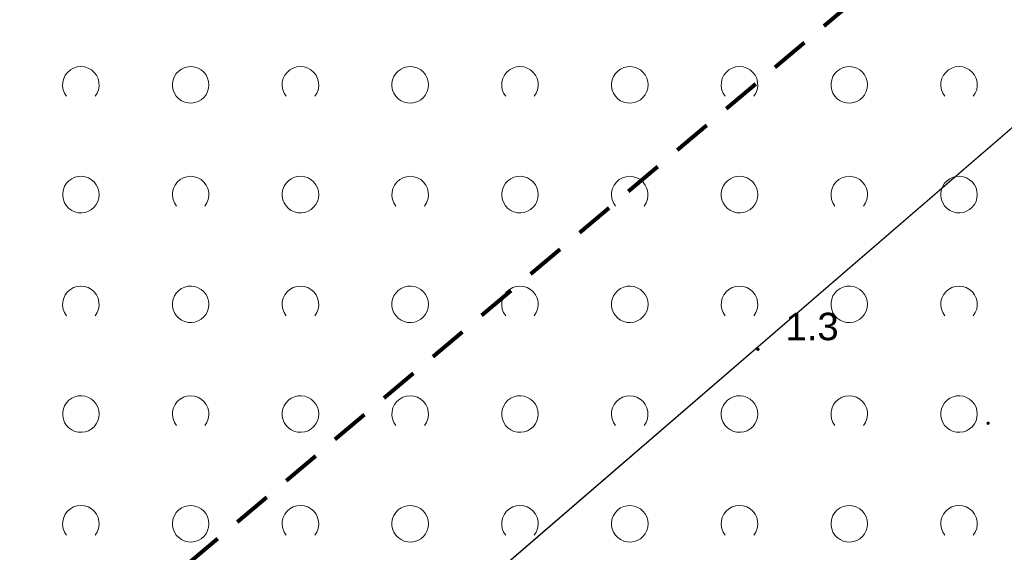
# Model space of a CAD drawing. Extents: x 5474185 to 5474933, y 5916077 to 5916824.
# Tile 78 of 256: x 5474370 to 5474397, y 5916567 to 5916582. Entities that reach past the tile are written whole.
import ezdxf

# ---------------------------------------------------------------- set-up
doc = ezdxf.new("R2010")
doc.units = 0
doc.linetypes.add('216-500', pattern=[2.5, 1.5, -1])
for name, color, linetype, lineweight in [('GESDZI', 253, 'CONTINUOUS', 18), ('GSPWPN', 253, 'CONTINUOUS', 13), ('GSPWPN_O', 253, 'CONTINUOUS', 13), ('GSSZAD', 254, 'CONTINUOUS', 18), ('Sieć wodociągowa', 253, 'CONTINUOUS', 40)]:
    doc.layers.add(name, color=color, linetype=linetype, lineweight=lineweight)
doc.styles.add('Arial', font='arial.ttf')

msp = doc.modelspace()

# ---------------------------------------------------------------- hatches: boundary and pattern name
at = {"layer": 'GSPWPN'}
for points in [[(5474389.85, 5916572.995), (5474389.838353, 5916572.996533), (5474389.8275, 5916573.001029), (5474389.81818, 5916573.00818), (5474389.811029, 5916573.0175), (5474389.806533, 5916573.028353), (5474389.805, 5916573.04), (5474389.806533, 5916573.051647), (5474389.811029, 5916573.0625), (5474389.81818, 5916573.07182), (5474389.8275, 5916573.078971), (5474389.838353, 5916573.083467), (5474389.85, 5916573.085), (5474389.861647, 5916573.083467), (5474389.8725, 5916573.078971), (5474389.88182, 5916573.07182), (5474389.888971, 5916573.0625), (5474389.893467, 5916573.051647), (5474389.895, 5916573.04), (5474389.893467, 5916573.028353), (5474389.888971, 5916573.0175), (5474389.88182, 5916573.00818), (5474389.8725, 5916573.001029), (5474389.861647, 5916572.996533)], [(5474396.14, 5916570.975), (5474396.128353, 5916570.976533), (5474396.1175, 5916570.981029), (5474396.10818, 5916570.98818), (5474396.101029, 5916570.9975), (5474396.096533, 5916571.008353), (5474396.095, 5916571.02), (5474396.096533, 5916571.031647), (5474396.101029, 5916571.0425), (5474396.10818, 5916571.05182), (5474396.1175, 5916571.058971), (5474396.128353, 5916571.063467), (5474396.14, 5916571.065), (5474396.151647, 5916571.063467), (5474396.1625, 5916571.058971), (5474396.17182, 5916571.05182), (5474396.178971, 5916571.0425), (5474396.183467, 5916571.031647), (5474396.185, 5916571.02), (5474396.183467, 5916571.008353), (5474396.178971, 5916570.9975), (5474396.17182, 5916570.98818), (5474396.1625, 5916570.981029), (5474396.151647, 5916570.976533)]]:
    msp.add_hatch(color=256, dxfattribs=at).paths.add_polyline_path(points)

# ---------------------------------------------------------------- linework, layer by layer
at = {"layer": 'GESDZI', "linetype": 'Continuous', "lineweight": 13}
for p, q in [((5474455.96, 5916630.15, 10.22), (5474342.29, 5916532.08, 10.22)), ((5474342.29, 5916532.08, 10.22), (5474455.96, 5916630.15, 10.22))]:
    msp.add_line(p, q, dxfattribs=at)
at = {"layer": 'GESDZI', "linetype": 'Continuous', "lineweight": 13, "elevation": 10.22, "flags": 128}
msp.add_lwpolyline([(5474443.69, 5916646.04), (5474393.53, 5916708.46), (5474352.63, 5916757.58), (5474351.73, 5916758.9), (5474246, 5916681.43), (5474241.05, 5916671.19), (5474244.02, 5916663.45), (5474255.17, 5916645.95), (5474272.74, 5916621.91), (5474307.08, 5916579.16), (5474342.29, 5916532.08), (5474455.96, 5916630.15), (5474443.69, 5916646.04)], close=True, dxfattribs=at)
at = {"layer": 'GSSZAD', "elevation": 10.1, "flags": 128}
for points in [[(5474370.954688, 5916579.958505), (5474370.899433, 5916580.044136), (5474370.862688, 5916580.139191), (5474370.84598, 5916580.239723), (5474370.850002, 5916580.341554), (5474370.874588, 5916580.440454), (5474370.918717, 5916580.532315), (5474370.980554, 5916580.61332), (5474371.057532, 5916580.680104), (5474371.146452, 5916580.729894), (5474371.24362, 5916580.760619), (5474371.345, 5916580.771005), (5474371.44638, 5916580.760619), (5474371.543548, 5916580.729894), (5474371.632468, 5916580.680104), (5474371.709446, 5916580.61332), (5474371.771283, 5916580.532315), (5474371.815412, 5916580.440454), (5474371.839998, 5916580.341554), (5474371.84402, 5916580.239723), (5474371.827312, 5916580.139191), (5474371.790567, 5916580.044136), (5474371.735312, 5916579.958505)], [(5474376.954688, 5916579.958505), (5474376.899433, 5916580.044136), (5474376.862688, 5916580.139191), (5474376.84598, 5916580.239723), (5474376.850002, 5916580.341554), (5474376.874588, 5916580.440454), (5474376.918717, 5916580.532315), (5474376.980554, 5916580.61332), (5474377.057532, 5916580.680104), (5474377.146452, 5916580.729894), (5474377.24362, 5916580.760619), (5474377.345, 5916580.771005), (5474377.44638, 5916580.760619), (5474377.543548, 5916580.729894), (5474377.632468, 5916580.680104), (5474377.709446, 5916580.61332), (5474377.771283, 5916580.532315), (5474377.815412, 5916580.440454), (5474377.839998, 5916580.341554), (5474377.84402, 5916580.239723), (5474377.827312, 5916580.139191), (5474377.790567, 5916580.044136), (5474377.735312, 5916579.958505)], [(5474382.954688, 5916579.958505), (5474382.899433, 5916580.044136), (5474382.862688, 5916580.139191), (5474382.84598, 5916580.239723), (5474382.850002, 5916580.341554), (5474382.874588, 5916580.440454), (5474382.918717, 5916580.532315), (5474382.980554, 5916580.61332), (5474383.057532, 5916580.680104), (5474383.146452, 5916580.729894), (5474383.24362, 5916580.760619), (5474383.345, 5916580.771005), (5474383.44638, 5916580.760619), (5474383.543548, 5916580.729894), (5474383.632468, 5916580.680104), (5474383.709446, 5916580.61332), (5474383.771283, 5916580.532315), (5474383.815412, 5916580.440454), (5474383.839998, 5916580.341554), (5474383.84402, 5916580.239723), (5474383.827312, 5916580.139191), (5474383.790567, 5916580.044136), (5474383.735312, 5916579.958505)], [(5474388.954688, 5916579.958505), (5474388.899433, 5916580.044136), (5474388.862688, 5916580.139191), (5474388.84598, 5916580.239723), (5474388.850002, 5916580.341554), (5474388.874588, 5916580.440454), (5474388.918717, 5916580.532315), (5474388.980554, 5916580.61332), (5474389.057532, 5916580.680104), (5474389.146452, 5916580.729894), (5474389.24362, 5916580.760619), (5474389.345, 5916580.771005), (5474389.44638, 5916580.760619), (5474389.543548, 5916580.729894), (5474389.632468, 5916580.680104), (5474389.709446, 5916580.61332), (5474389.771283, 5916580.532315), (5474389.815412, 5916580.440454), (5474389.839998, 5916580.341554), (5474389.84402, 5916580.239723), (5474389.827312, 5916580.139191), (5474389.790567, 5916580.044136), (5474389.735312, 5916579.958505)], [(5474394.954688, 5916579.958505), (5474394.899433, 5916580.044136), (5474394.862688, 5916580.139191), (5474394.84598, 5916580.239723), (5474394.850002, 5916580.341554), (5474394.874588, 5916580.440454), (5474394.918717, 5916580.532315), (5474394.980554, 5916580.61332), (5474395.057532, 5916580.680104), (5474395.146452, 5916580.729894), (5474395.24362, 5916580.760619), (5474395.345, 5916580.771005), (5474395.44638, 5916580.760619), (5474395.543548, 5916580.729894), (5474395.632468, 5916580.680104), (5474395.709446, 5916580.61332), (5474395.771283, 5916580.532315), (5474395.815412, 5916580.440454), (5474395.839998, 5916580.341554), (5474395.84402, 5916580.239723), (5474395.827312, 5916580.139191), (5474395.790567, 5916580.044136), (5474395.735312, 5916579.958505)], [(5474373.954688, 5916576.958505), (5474373.899433, 5916577.044136), (5474373.862688, 5916577.139191), (5474373.84598, 5916577.239723), (5474373.850002, 5916577.341554), (5474373.874588, 5916577.440454), (5474373.918717, 5916577.532315), (5474373.980554, 5916577.61332), (5474374.057532, 5916577.680104), (5474374.146452, 5916577.729894), (5474374.24362, 5916577.760619), (5474374.345, 5916577.771005), (5474374.44638, 5916577.760619), (5474374.543548, 5916577.729894), (5474374.632468, 5916577.680104), (5474374.709446, 5916577.61332), (5474374.771283, 5916577.532315), (5474374.815412, 5916577.440454), (5474374.839998, 5916577.341554), (5474374.84402, 5916577.239723), (5474374.827312, 5916577.139191), (5474374.790567, 5916577.044136), (5474374.735312, 5916576.958505)], [(5474379.954688, 5916576.958505), (5474379.899433, 5916577.044136), (5474379.862688, 5916577.139191), (5474379.84598, 5916577.239723), (5474379.850002, 5916577.341554), (5474379.874588, 5916577.440454), (5474379.918717, 5916577.532315), (5474379.980554, 5916577.61332), (5474380.057532, 5916577.680104), (5474380.146452, 5916577.729894), (5474380.24362, 5916577.760619), (5474380.345, 5916577.771005), (5474380.44638, 5916577.760619), (5474380.543548, 5916577.729894), (5474380.632468, 5916577.680104), (5474380.709446, 5916577.61332), (5474380.771283, 5916577.532315), (5474380.815412, 5916577.440454), (5474380.839998, 5916577.341554), (5474380.84402, 5916577.239723), (5474380.827312, 5916577.139191), (5474380.790567, 5916577.044136), (5474380.735312, 5916576.958505)], [(5474385.954688, 5916576.958505), (5474385.899433, 5916577.044136), (5474385.862688, 5916577.139191), (5474385.84598, 5916577.239723), (5474385.850002, 5916577.341554), (5474385.874588, 5916577.440454), (5474385.918717, 5916577.532315), (5474385.980554, 5916577.61332), (5474386.057532, 5916577.680104), (5474386.146452, 5916577.729894), (5474386.24362, 5916577.760619), (5474386.345, 5916577.771005), (5474386.44638, 5916577.760619), (5474386.543548, 5916577.729894), (5474386.632468, 5916577.680104), (5474386.709446, 5916577.61332), (5474386.771283, 5916577.532315), (5474386.815412, 5916577.440454), (5474386.839998, 5916577.341554), (5474386.84402, 5916577.239723), (5474386.827312, 5916577.139191), (5474386.790567, 5916577.044136), (5474386.735312, 5916576.958505)], [(5474391.954688, 5916576.958505), (5474391.899433, 5916577.044136), (5474391.862688, 5916577.139191), (5474391.84598, 5916577.239723), (5474391.850002, 5916577.341554), (5474391.874588, 5916577.440454), (5474391.918717, 5916577.532315), (5474391.980554, 5916577.61332), (5474392.057532, 5916577.680104), (5474392.146452, 5916577.729894), (5474392.24362, 5916577.760619), (5474392.345, 5916577.771005), (5474392.44638, 5916577.760619), (5474392.543548, 5916577.729894), (5474392.632468, 5916577.680104), (5474392.709446, 5916577.61332), (5474392.771283, 5916577.532315), (5474392.815412, 5916577.440454), (5474392.839998, 5916577.341554), (5474392.84402, 5916577.239723), (5474392.827312, 5916577.139191), (5474392.790567, 5916577.044136), (5474392.735312, 5916576.958505)], [(5474370.954688, 5916573.958505), (5474370.899433, 5916574.044136), (5474370.862688, 5916574.139191), (5474370.84598, 5916574.239723), (5474370.850002, 5916574.341554), (5474370.874588, 5916574.440454), (5474370.918717, 5916574.532315), (5474370.980554, 5916574.61332), (5474371.057532, 5916574.680104), (5474371.146452, 5916574.729894), (5474371.24362, 5916574.760619), (5474371.345, 5916574.771005), (5474371.44638, 5916574.760619), (5474371.543548, 5916574.729894), (5474371.632468, 5916574.680104), (5474371.709446, 5916574.61332), (5474371.771283, 5916574.532315), (5474371.815412, 5916574.440454), (5474371.839998, 5916574.341554), (5474371.84402, 5916574.239723), (5474371.827312, 5916574.139191), (5474371.790567, 5916574.044136), (5474371.735312, 5916573.958505)], [(5474376.954688, 5916573.958505), (5474376.899433, 5916574.044136), (5474376.862688, 5916574.139191), (5474376.84598, 5916574.239723), (5474376.850002, 5916574.341554), (5474376.874588, 5916574.440454), (5474376.918717, 5916574.532315), (5474376.980554, 5916574.61332), (5474377.057532, 5916574.680104), (5474377.146452, 5916574.729894), (5474377.24362, 5916574.760619), (5474377.345, 5916574.771005), (5474377.44638, 5916574.760619), (5474377.543548, 5916574.729894), (5474377.632468, 5916574.680104), (5474377.709446, 5916574.61332), (5474377.771283, 5916574.532315), (5474377.815412, 5916574.440454), (5474377.839998, 5916574.341554), (5474377.84402, 5916574.239723), (5474377.827312, 5916574.139191), (5474377.790567, 5916574.044136), (5474377.735312, 5916573.958505)], [(5474382.954688, 5916573.958505), (5474382.899433, 5916574.044136), (5474382.862688, 5916574.139191), (5474382.84598, 5916574.239723), (5474382.850002, 5916574.341554), (5474382.874588, 5916574.440454), (5474382.918717, 5916574.532315), (5474382.980554, 5916574.61332), (5474383.057532, 5916574.680104), (5474383.146452, 5916574.729894), (5474383.24362, 5916574.760619), (5474383.345, 5916574.771005), (5474383.44638, 5916574.760619), (5474383.543548, 5916574.729894), (5474383.632468, 5916574.680104), (5474383.709446, 5916574.61332), (5474383.771283, 5916574.532315), (5474383.815412, 5916574.440454), (5474383.839998, 5916574.341554), (5474383.84402, 5916574.239723), (5474383.827312, 5916574.139191), (5474383.790567, 5916574.044136), (5474383.735312, 5916573.958505)], [(5474388.954688, 5916573.958505), (5474388.899433, 5916574.044136), (5474388.862688, 5916574.139191), (5474388.84598, 5916574.239723), (5474388.850002, 5916574.341554), (5474388.874588, 5916574.440454), (5474388.918717, 5916574.532315), (5474388.980554, 5916574.61332), (5474389.057532, 5916574.680104), (5474389.146452, 5916574.729894), (5474389.24362, 5916574.760619), (5474389.345, 5916574.771005), (5474389.44638, 5916574.760619), (5474389.543548, 5916574.729894), (5474389.632468, 5916574.680104), (5474389.709446, 5916574.61332), (5474389.771283, 5916574.532315), (5474389.815412, 5916574.440454), (5474389.839998, 5916574.341554), (5474389.84402, 5916574.239723), (5474389.827312, 5916574.139191), (5474389.790567, 5916574.044136), (5474389.735312, 5916573.958505)], [(5474394.954688, 5916573.958505), (5474394.899433, 5916574.044136), (5474394.862688, 5916574.139191), (5474394.84598, 5916574.239723), (5474394.850002, 5916574.341554), (5474394.874588, 5916574.440454), (5474394.918717, 5916574.532315), (5474394.980554, 5916574.61332), (5474395.057532, 5916574.680104), (5474395.146452, 5916574.729894), (5474395.24362, 5916574.760619), (5474395.345, 5916574.771005), (5474395.44638, 5916574.760619), (5474395.543548, 5916574.729894), (5474395.632468, 5916574.680104), (5474395.709446, 5916574.61332), (5474395.771283, 5916574.532315), (5474395.815412, 5916574.440454), (5474395.839998, 5916574.341554), (5474395.84402, 5916574.239723), (5474395.827312, 5916574.139191), (5474395.790567, 5916574.044136), (5474395.735312, 5916573.958505)], [(5474373.954688, 5916570.958505), (5474373.899433, 5916571.044136), (5474373.862688, 5916571.139191), (5474373.84598, 5916571.239723), (5474373.850002, 5916571.341554), (5474373.874588, 5916571.440454), (5474373.918717, 5916571.532315), (5474373.980554, 5916571.61332), (5474374.057532, 5916571.680104), (5474374.146452, 5916571.729894), (5474374.24362, 5916571.760619), (5474374.345, 5916571.771005), (5474374.44638, 5916571.760619), (5474374.543548, 5916571.729894), (5474374.632468, 5916571.680104), (5474374.709446, 5916571.61332), (5474374.771283, 5916571.532315), (5474374.815412, 5916571.440454), (5474374.839998, 5916571.341554), (5474374.84402, 5916571.239723), (5474374.827312, 5916571.139191), (5474374.790567, 5916571.044136), (5474374.735312, 5916570.958505)], [(5474379.954688, 5916570.958505), (5474379.899433, 5916571.044136), (5474379.862688, 5916571.139191), (5474379.84598, 5916571.239723), (5474379.850002, 5916571.341554), (5474379.874588, 5916571.440454), (5474379.918717, 5916571.532315), (5474379.980554, 5916571.61332), (5474380.057532, 5916571.680104), (5474380.146452, 5916571.729894), (5474380.24362, 5916571.760619), (5474380.345, 5916571.771005), (5474380.44638, 5916571.760619), (5474380.543548, 5916571.729894), (5474380.632468, 5916571.680104), (5474380.709446, 5916571.61332), (5474380.771283, 5916571.532315), (5474380.815412, 5916571.440454), (5474380.839998, 5916571.341554), (5474380.84402, 5916571.239723), (5474380.827312, 5916571.139191), (5474380.790567, 5916571.044136), (5474380.735312, 5916570.958505)], [(5474385.954688, 5916570.958505), (5474385.899433, 5916571.044136), (5474385.862688, 5916571.139191), (5474385.84598, 5916571.239723), (5474385.850002, 5916571.341554), (5474385.874588, 5916571.440454), (5474385.918717, 5916571.532315), (5474385.980554, 5916571.61332), (5474386.057532, 5916571.680104), (5474386.146452, 5916571.729894), (5474386.24362, 5916571.760619), (5474386.345, 5916571.771005), (5474386.44638, 5916571.760619), (5474386.543548, 5916571.729894), (5474386.632468, 5916571.680104), (5474386.709446, 5916571.61332), (5474386.771283, 5916571.532315), (5474386.815412, 5916571.440454), (5474386.839998, 5916571.341554), (5474386.84402, 5916571.239723), (5474386.827312, 5916571.139191), (5474386.790567, 5916571.044136), (5474386.735312, 5916570.958505)], [(5474391.954688, 5916570.958505), (5474391.899433, 5916571.044136), (5474391.862688, 5916571.139191), (5474391.84598, 5916571.239723), (5474391.850002, 5916571.341554), (5474391.874588, 5916571.440454), (5474391.918717, 5916571.532315), (5474391.980554, 5916571.61332), (5474392.057532, 5916571.680104), (5474392.146452, 5916571.729894), (5474392.24362, 5916571.760619), (5474392.345, 5916571.771005), (5474392.44638, 5916571.760619), (5474392.543548, 5916571.729894), (5474392.632468, 5916571.680104), (5474392.709446, 5916571.61332), (5474392.771283, 5916571.532315), (5474392.815412, 5916571.440454), (5474392.839998, 5916571.341554), (5474392.84402, 5916571.239723), (5474392.827312, 5916571.139191), (5474392.790567, 5916571.044136), (5474392.735312, 5916570.958505)], [(5474370.954688, 5916567.958505), (5474370.899433, 5916568.044136), (5474370.862688, 5916568.139191), (5474370.84598, 5916568.239723), (5474370.850002, 5916568.341554), (5474370.874588, 5916568.440454), (5474370.918717, 5916568.532315), (5474370.980554, 5916568.61332), (5474371.057532, 5916568.680104), (5474371.146452, 5916568.729894), (5474371.24362, 5916568.760619), (5474371.345, 5916568.771005), (5474371.44638, 5916568.760619), (5474371.543548, 5916568.729894), (5474371.632468, 5916568.680104), (5474371.709446, 5916568.61332), (5474371.771283, 5916568.532315), (5474371.815412, 5916568.440454), (5474371.839998, 5916568.341554), (5474371.84402, 5916568.239723), (5474371.827312, 5916568.139191), (5474371.790567, 5916568.044136), (5474371.735312, 5916567.958505)], [(5474376.954688, 5916567.958505), (5474376.899433, 5916568.044136), (5474376.862688, 5916568.139191), (5474376.84598, 5916568.239723), (5474376.850002, 5916568.341554), (5474376.874588, 5916568.440454), (5474376.918717, 5916568.532315), (5474376.980554, 5916568.61332), (5474377.057532, 5916568.680104), (5474377.146452, 5916568.729894), (5474377.24362, 5916568.760619), (5474377.345, 5916568.771005), (5474377.44638, 5916568.760619), (5474377.543548, 5916568.729894), (5474377.632468, 5916568.680104), (5474377.709446, 5916568.61332), (5474377.771283, 5916568.532315), (5474377.815412, 5916568.440454), (5474377.839998, 5916568.341554), (5474377.84402, 5916568.239723), (5474377.827312, 5916568.139191), (5474377.790567, 5916568.044136), (5474377.735312, 5916567.958505)], [(5474382.954688, 5916567.958505), (5474382.899433, 5916568.044136), (5474382.862688, 5916568.139191), (5474382.84598, 5916568.239723), (5474382.850002, 5916568.341554), (5474382.874588, 5916568.440454), (5474382.918717, 5916568.532315), (5474382.980554, 5916568.61332), (5474383.057532, 5916568.680104), (5474383.146452, 5916568.729894), (5474383.24362, 5916568.760619), (5474383.345, 5916568.771005), (5474383.44638, 5916568.760619), (5474383.543548, 5916568.729894), (5474383.632468, 5916568.680104), (5474383.709446, 5916568.61332), (5474383.771283, 5916568.532315), (5474383.815412, 5916568.440454), (5474383.839998, 5916568.341554), (5474383.84402, 5916568.239723), (5474383.827312, 5916568.139191), (5474383.790567, 5916568.044136), (5474383.735312, 5916567.958505)], [(5474388.954688, 5916567.958505), (5474388.899433, 5916568.044136), (5474388.862688, 5916568.139191), (5474388.84598, 5916568.239723), (5474388.850002, 5916568.341554), (5474388.874588, 5916568.440454), (5474388.918717, 5916568.532315), (5474388.980554, 5916568.61332), (5474389.057532, 5916568.680104), (5474389.146452, 5916568.729894), (5474389.24362, 5916568.760619), (5474389.345, 5916568.771005), (5474389.44638, 5916568.760619), (5474389.543548, 5916568.729894), (5474389.632468, 5916568.680104), (5474389.709446, 5916568.61332), (5474389.771283, 5916568.532315), (5474389.815412, 5916568.440454), (5474389.839998, 5916568.341554), (5474389.84402, 5916568.239723), (5474389.827312, 5916568.139191), (5474389.790567, 5916568.044136), (5474389.735312, 5916567.958505)], [(5474394.954688, 5916567.958505), (5474394.899433, 5916568.044136), (5474394.862688, 5916568.139191), (5474394.84598, 5916568.239723), (5474394.850002, 5916568.341554), (5474394.874588, 5916568.440454), (5474394.918717, 5916568.532315), (5474394.980554, 5916568.61332), (5474395.057532, 5916568.680104), (5474395.146452, 5916568.729894), (5474395.24362, 5916568.760619), (5474395.345, 5916568.771005), (5474395.44638, 5916568.760619), (5474395.543548, 5916568.729894), (5474395.632468, 5916568.680104), (5474395.709446, 5916568.61332), (5474395.771283, 5916568.532315), (5474395.815412, 5916568.440454), (5474395.839998, 5916568.341554), (5474395.84402, 5916568.239723), (5474395.827312, 5916568.139191), (5474395.790567, 5916568.044136), (5474395.735312, 5916567.958505)]]:
    msp.add_lwpolyline(points, dxfattribs=at)
for points in [[(5474374.845, 5916580.271005), (5474374.835964, 5916580.365631), (5474374.809184, 5916580.456836), (5474374.765627, 5916580.541325), (5474374.706867, 5916580.616045), (5474374.635028, 5916580.678293), (5474374.552708, 5916580.725821), (5474374.462879, 5916580.756911), (5474374.368791, 5916580.770439), (5474374.273843, 5916580.765916), (5474374.181466, 5916580.743505), (5474374.095, 5916580.704018), (5474374.01757, 5916580.64888), (5474373.951973, 5916580.580084), (5474373.900582, 5916580.500118), (5474373.865254, 5916580.411871), (5474373.847264, 5916580.318533), (5474373.847264, 5916580.223477), (5474373.865254, 5916580.130139), (5474373.900582, 5916580.041892), (5474373.951973, 5916579.961926), (5474374.01757, 5916579.89313), (5474374.095, 5916579.837992), (5474374.181466, 5916579.798505), (5474374.273843, 5916579.776094), (5474374.368791, 5916579.771571), (5474374.462879, 5916579.785099), (5474374.552708, 5916579.816189), (5474374.635028, 5916579.863717), (5474374.706867, 5916579.925965), (5474374.765627, 5916580.000685), (5474374.809184, 5916580.085174), (5474374.835964, 5916580.176379), (5474374.845, 5916580.271005)], [(5474380.845, 5916580.271005), (5474380.835964, 5916580.365631), (5474380.809184, 5916580.456836), (5474380.765627, 5916580.541325), (5474380.706867, 5916580.616045), (5474380.635028, 5916580.678293), (5474380.552708, 5916580.725821), (5474380.462879, 5916580.756911), (5474380.368791, 5916580.770439), (5474380.273843, 5916580.765916), (5474380.181466, 5916580.743505), (5474380.095, 5916580.704018), (5474380.01757, 5916580.64888), (5474379.951973, 5916580.580084), (5474379.900582, 5916580.500118), (5474379.865254, 5916580.411871), (5474379.847264, 5916580.318533), (5474379.847264, 5916580.223477), (5474379.865254, 5916580.130139), (5474379.900582, 5916580.041892), (5474379.951973, 5916579.961926), (5474380.01757, 5916579.89313), (5474380.095, 5916579.837992), (5474380.181466, 5916579.798505), (5474380.273843, 5916579.776094), (5474380.368791, 5916579.771571), (5474380.462879, 5916579.785099), (5474380.552708, 5916579.816189), (5474380.635028, 5916579.863717), (5474380.706867, 5916579.925965), (5474380.765627, 5916580.000685), (5474380.809184, 5916580.085174), (5474380.835964, 5916580.176379), (5474380.845, 5916580.271005)], [(5474386.845, 5916580.271005), (5474386.835964, 5916580.365631), (5474386.809184, 5916580.456836), (5474386.765627, 5916580.541325), (5474386.706867, 5916580.616045), (5474386.635028, 5916580.678293), (5474386.552708, 5916580.725821), (5474386.462879, 5916580.756911), (5474386.368791, 5916580.770439), (5474386.273843, 5916580.765916), (5474386.181466, 5916580.743505), (5474386.095, 5916580.704018), (5474386.01757, 5916580.64888), (5474385.951973, 5916580.580084), (5474385.900582, 5916580.500118), (5474385.865254, 5916580.411871), (5474385.847264, 5916580.318533), (5474385.847264, 5916580.223477), (5474385.865254, 5916580.130139), (5474385.900582, 5916580.041892), (5474385.951973, 5916579.961926), (5474386.01757, 5916579.89313), (5474386.095, 5916579.837992), (5474386.181466, 5916579.798505), (5474386.273843, 5916579.776094), (5474386.368791, 5916579.771571), (5474386.462879, 5916579.785099), (5474386.552708, 5916579.816189), (5474386.635028, 5916579.863717), (5474386.706867, 5916579.925965), (5474386.765627, 5916580.000685), (5474386.809184, 5916580.085174), (5474386.835964, 5916580.176379), (5474386.845, 5916580.271005)], [(5474392.845, 5916580.271005), (5474392.835964, 5916580.365631), (5474392.809184, 5916580.456836), (5474392.765627, 5916580.541325), (5474392.706867, 5916580.616045), (5474392.635028, 5916580.678293), (5474392.552708, 5916580.725821), (5474392.462879, 5916580.756911), (5474392.368791, 5916580.770439), (5474392.273843, 5916580.765916), (5474392.181466, 5916580.743505), (5474392.095, 5916580.704018), (5474392.01757, 5916580.64888), (5474391.951973, 5916580.580084), (5474391.900582, 5916580.500118), (5474391.865254, 5916580.411871), (5474391.847264, 5916580.318533), (5474391.847264, 5916580.223477), (5474391.865254, 5916580.130139), (5474391.900582, 5916580.041892), (5474391.951973, 5916579.961926), (5474392.01757, 5916579.89313), (5474392.095, 5916579.837992), (5474392.181466, 5916579.798505), (5474392.273843, 5916579.776094), (5474392.368791, 5916579.771571), (5474392.462879, 5916579.785099), (5474392.552708, 5916579.816189), (5474392.635028, 5916579.863717), (5474392.706867, 5916579.925965), (5474392.765627, 5916580.000685), (5474392.809184, 5916580.085174), (5474392.835964, 5916580.176379), (5474392.845, 5916580.271005)], [(5474371.845, 5916577.271005), (5474371.835964, 5916577.365631), (5474371.809184, 5916577.456836), (5474371.765627, 5916577.541325), (5474371.706867, 5916577.616045), (5474371.635028, 5916577.678293), (5474371.552708, 5916577.725821), (5474371.462879, 5916577.756911), (5474371.368791, 5916577.770439), (5474371.273843, 5916577.765916), (5474371.181466, 5916577.743505), (5474371.095, 5916577.704018), (5474371.01757, 5916577.64888), (5474370.951973, 5916577.580084), (5474370.900582, 5916577.500118), (5474370.865254, 5916577.411871), (5474370.847264, 5916577.318533), (5474370.847264, 5916577.223477), (5474370.865254, 5916577.130139), (5474370.900582, 5916577.041892), (5474370.951973, 5916576.961926), (5474371.01757, 5916576.89313), (5474371.095, 5916576.837992), (5474371.181466, 5916576.798505), (5474371.273843, 5916576.776094), (5474371.368791, 5916576.771571), (5474371.462879, 5916576.785099), (5474371.552708, 5916576.816189), (5474371.635028, 5916576.863717), (5474371.706867, 5916576.925965), (5474371.765627, 5916577.000685), (5474371.809184, 5916577.085174), (5474371.835964, 5916577.176379), (5474371.845, 5916577.271005)], [(5474377.845, 5916577.271005), (5474377.835964, 5916577.365631), (5474377.809184, 5916577.456836), (5474377.765627, 5916577.541325), (5474377.706867, 5916577.616045), (5474377.635028, 5916577.678293), (5474377.552708, 5916577.725821), (5474377.462879, 5916577.756911), (5474377.368791, 5916577.770439), (5474377.273843, 5916577.765916), (5474377.181466, 5916577.743505), (5474377.095, 5916577.704018), (5474377.01757, 5916577.64888), (5474376.951973, 5916577.580084), (5474376.900582, 5916577.500118), (5474376.865254, 5916577.411871), (5474376.847264, 5916577.318533), (5474376.847264, 5916577.223477), (5474376.865254, 5916577.130139), (5474376.900582, 5916577.041892), (5474376.951973, 5916576.961926), (5474377.01757, 5916576.89313), (5474377.095, 5916576.837992), (5474377.181466, 5916576.798505), (5474377.273843, 5916576.776094), (5474377.368791, 5916576.771571), (5474377.462879, 5916576.785099), (5474377.552708, 5916576.816189), (5474377.635028, 5916576.863717), (5474377.706867, 5916576.925965), (5474377.765627, 5916577.000685), (5474377.809184, 5916577.085174), (5474377.835964, 5916577.176379), (5474377.845, 5916577.271005)], [(5474383.845, 5916577.271005), (5474383.835964, 5916577.365631), (5474383.809184, 5916577.456836), (5474383.765627, 5916577.541325), (5474383.706867, 5916577.616045), (5474383.635028, 5916577.678293), (5474383.552708, 5916577.725821), (5474383.462879, 5916577.756911), (5474383.368791, 5916577.770439), (5474383.273843, 5916577.765916), (5474383.181466, 5916577.743505), (5474383.095, 5916577.704018), (5474383.01757, 5916577.64888), (5474382.951973, 5916577.580084), (5474382.900582, 5916577.500118), (5474382.865254, 5916577.411871), (5474382.847264, 5916577.318533), (5474382.847264, 5916577.223477), (5474382.865254, 5916577.130139), (5474382.900582, 5916577.041892), (5474382.951973, 5916576.961926), (5474383.01757, 5916576.89313), (5474383.095, 5916576.837992), (5474383.181466, 5916576.798505), (5474383.273843, 5916576.776094), (5474383.368791, 5916576.771571), (5474383.462879, 5916576.785099), (5474383.552708, 5916576.816189), (5474383.635028, 5916576.863717), (5474383.706867, 5916576.925965), (5474383.765627, 5916577.000685), (5474383.809184, 5916577.085174), (5474383.835964, 5916577.176379), (5474383.845, 5916577.271005)], [(5474389.845, 5916577.271005), (5474389.835964, 5916577.365631), (5474389.809184, 5916577.456836), (5474389.765627, 5916577.541325), (5474389.706867, 5916577.616045), (5474389.635028, 5916577.678293), (5474389.552708, 5916577.725821), (5474389.462879, 5916577.756911), (5474389.368791, 5916577.770439), (5474389.273843, 5916577.765916), (5474389.181466, 5916577.743505), (5474389.095, 5916577.704018), (5474389.01757, 5916577.64888), (5474388.951973, 5916577.580084), (5474388.900582, 5916577.500118), (5474388.865254, 5916577.411871), (5474388.847264, 5916577.318533), (5474388.847264, 5916577.223477), (5474388.865254, 5916577.130139), (5474388.900582, 5916577.041892), (5474388.951973, 5916576.961926), (5474389.01757, 5916576.89313), (5474389.095, 5916576.837992), (5474389.181466, 5916576.798505), (5474389.273843, 5916576.776094), (5474389.368791, 5916576.771571), (5474389.462879, 5916576.785099), (5474389.552708, 5916576.816189), (5474389.635028, 5916576.863717), (5474389.706867, 5916576.925965), (5474389.765627, 5916577.000685), (5474389.809184, 5916577.085174), (5474389.835964, 5916577.176379), (5474389.845, 5916577.271005)], [(5474395.845, 5916577.271005), (5474395.835964, 5916577.365631), (5474395.809184, 5916577.456836), (5474395.765627, 5916577.541325), (5474395.706867, 5916577.616045), (5474395.635028, 5916577.678293), (5474395.552708, 5916577.725821), (5474395.462879, 5916577.756911), (5474395.368791, 5916577.770439), (5474395.273843, 5916577.765916), (5474395.181466, 5916577.743505), (5474395.095, 5916577.704018), (5474395.01757, 5916577.64888), (5474394.951973, 5916577.580084), (5474394.900582, 5916577.500118), (5474394.865254, 5916577.411871), (5474394.847264, 5916577.318533), (5474394.847264, 5916577.223477), (5474394.865254, 5916577.130139), (5474394.900582, 5916577.041892), (5474394.951973, 5916576.961926), (5474395.01757, 5916576.89313), (5474395.095, 5916576.837992), (5474395.181466, 5916576.798505), (5474395.273843, 5916576.776094), (5474395.368791, 5916576.771571), (5474395.462879, 5916576.785099), (5474395.552708, 5916576.816189), (5474395.635028, 5916576.863717), (5474395.706867, 5916576.925965), (5474395.765627, 5916577.000685), (5474395.809184, 5916577.085174), (5474395.835964, 5916577.176379), (5474395.845, 5916577.271005)], [(5474374.845, 5916574.271005), (5474374.835964, 5916574.365631), (5474374.809184, 5916574.456836), (5474374.765627, 5916574.541325), (5474374.706867, 5916574.616045), (5474374.635028, 5916574.678293), (5474374.552708, 5916574.725821), (5474374.462879, 5916574.756911), (5474374.368791, 5916574.770439), (5474374.273843, 5916574.765916), (5474374.181466, 5916574.743505), (5474374.095, 5916574.704018), (5474374.01757, 5916574.64888), (5474373.951973, 5916574.580084), (5474373.900582, 5916574.500118), (5474373.865254, 5916574.411871), (5474373.847264, 5916574.318533), (5474373.847264, 5916574.223477), (5474373.865254, 5916574.130139), (5474373.900582, 5916574.041892), (5474373.951973, 5916573.961926), (5474374.01757, 5916573.89313), (5474374.095, 5916573.837992), (5474374.181466, 5916573.798505), (5474374.273843, 5916573.776094), (5474374.368791, 5916573.771571), (5474374.462879, 5916573.785099), (5474374.552708, 5916573.816189), (5474374.635028, 5916573.863717), (5474374.706867, 5916573.925965), (5474374.765627, 5916574.000685), (5474374.809184, 5916574.085174), (5474374.835964, 5916574.176379), (5474374.845, 5916574.271005)], [(5474380.845, 5916574.271005), (5474380.835964, 5916574.365631), (5474380.809184, 5916574.456836), (5474380.765627, 5916574.541325), (5474380.706867, 5916574.616045), (5474380.635028, 5916574.678293), (5474380.552708, 5916574.725821), (5474380.462879, 5916574.756911), (5474380.368791, 5916574.770439), (5474380.273843, 5916574.765916), (5474380.181466, 5916574.743505), (5474380.095, 5916574.704018), (5474380.01757, 5916574.64888), (5474379.951973, 5916574.580084), (5474379.900582, 5916574.500118), (5474379.865254, 5916574.411871), (5474379.847264, 5916574.318533), (5474379.847264, 5916574.223477), (5474379.865254, 5916574.130139), (5474379.900582, 5916574.041892), (5474379.951973, 5916573.961926), (5474380.01757, 5916573.89313), (5474380.095, 5916573.837992), (5474380.181466, 5916573.798505), (5474380.273843, 5916573.776094), (5474380.368791, 5916573.771571), (5474380.462879, 5916573.785099), (5474380.552708, 5916573.816189), (5474380.635028, 5916573.863717), (5474380.706867, 5916573.925965), (5474380.765627, 5916574.000685), (5474380.809184, 5916574.085174), (5474380.835964, 5916574.176379), (5474380.845, 5916574.271005)], [(5474386.845, 5916574.271005), (5474386.835964, 5916574.365631), (5474386.809184, 5916574.456836), (5474386.765627, 5916574.541325), (5474386.706867, 5916574.616045), (5474386.635028, 5916574.678293), (5474386.552708, 5916574.725821), (5474386.462879, 5916574.756911), (5474386.368791, 5916574.770439), (5474386.273843, 5916574.765916), (5474386.181466, 5916574.743505), (5474386.095, 5916574.704018), (5474386.01757, 5916574.64888), (5474385.951973, 5916574.580084), (5474385.900582, 5916574.500118), (5474385.865254, 5916574.411871), (5474385.847264, 5916574.318533), (5474385.847264, 5916574.223477), (5474385.865254, 5916574.130139), (5474385.900582, 5916574.041892), (5474385.951973, 5916573.961926), (5474386.01757, 5916573.89313), (5474386.095, 5916573.837992), (5474386.181466, 5916573.798505), (5474386.273843, 5916573.776094), (5474386.368791, 5916573.771571), (5474386.462879, 5916573.785099), (5474386.552708, 5916573.816189), (5474386.635028, 5916573.863717), (5474386.706867, 5916573.925965), (5474386.765627, 5916574.000685), (5474386.809184, 5916574.085174), (5474386.835964, 5916574.176379), (5474386.845, 5916574.271005)], [(5474392.845, 5916574.271005), (5474392.835964, 5916574.365631), (5474392.809184, 5916574.456836), (5474392.765627, 5916574.541325), (5474392.706867, 5916574.616045), (5474392.635028, 5916574.678293), (5474392.552708, 5916574.725821), (5474392.462879, 5916574.756911), (5474392.368791, 5916574.770439), (5474392.273843, 5916574.765916), (5474392.181466, 5916574.743505), (5474392.095, 5916574.704018), (5474392.01757, 5916574.64888), (5474391.951973, 5916574.580084), (5474391.900582, 5916574.500118), (5474391.865254, 5916574.411871), (5474391.847264, 5916574.318533), (5474391.847264, 5916574.223477), (5474391.865254, 5916574.130139), (5474391.900582, 5916574.041892), (5474391.951973, 5916573.961926), (5474392.01757, 5916573.89313), (5474392.095, 5916573.837992), (5474392.181466, 5916573.798505), (5474392.273843, 5916573.776094), (5474392.368791, 5916573.771571), (5474392.462879, 5916573.785099), (5474392.552708, 5916573.816189), (5474392.635028, 5916573.863717), (5474392.706867, 5916573.925965), (5474392.765627, 5916574.000685), (5474392.809184, 5916574.085174), (5474392.835964, 5916574.176379), (5474392.845, 5916574.271005)], [(5474371.845, 5916571.271005), (5474371.835964, 5916571.365631), (5474371.809184, 5916571.456836), (5474371.765627, 5916571.541325), (5474371.706867, 5916571.616045), (5474371.635028, 5916571.678293), (5474371.552708, 5916571.725821), (5474371.462879, 5916571.756911), (5474371.368791, 5916571.770439), (5474371.273843, 5916571.765916), (5474371.181466, 5916571.743505), (5474371.095, 5916571.704018), (5474371.01757, 5916571.64888), (5474370.951973, 5916571.580084), (5474370.900582, 5916571.500118), (5474370.865254, 5916571.411871), (5474370.847264, 5916571.318533), (5474370.847264, 5916571.223477), (5474370.865254, 5916571.130139), (5474370.900582, 5916571.041892), (5474370.951973, 5916570.961926), (5474371.01757, 5916570.89313), (5474371.095, 5916570.837992), (5474371.181466, 5916570.798505), (5474371.273843, 5916570.776094), (5474371.368791, 5916570.771571), (5474371.462879, 5916570.785099), (5474371.552708, 5916570.816189), (5474371.635028, 5916570.863717), (5474371.706867, 5916570.925965), (5474371.765627, 5916571.000685), (5474371.809184, 5916571.085174), (5474371.835964, 5916571.176379), (5474371.845, 5916571.271005)], [(5474377.845, 5916571.271005), (5474377.835964, 5916571.365631), (5474377.809184, 5916571.456836), (5474377.765627, 5916571.541325), (5474377.706867, 5916571.616045), (5474377.635028, 5916571.678293), (5474377.552708, 5916571.725821), (5474377.462879, 5916571.756911), (5474377.368791, 5916571.770439), (5474377.273843, 5916571.765916), (5474377.181466, 5916571.743505), (5474377.095, 5916571.704018), (5474377.01757, 5916571.64888), (5474376.951973, 5916571.580084), (5474376.900582, 5916571.500118), (5474376.865254, 5916571.411871), (5474376.847264, 5916571.318533), (5474376.847264, 5916571.223477), (5474376.865254, 5916571.130139), (5474376.900582, 5916571.041892), (5474376.951973, 5916570.961926), (5474377.01757, 5916570.89313), (5474377.095, 5916570.837992), (5474377.181466, 5916570.798505), (5474377.273843, 5916570.776094), (5474377.368791, 5916570.771571), (5474377.462879, 5916570.785099), (5474377.552708, 5916570.816189), (5474377.635028, 5916570.863717), (5474377.706867, 5916570.925965), (5474377.765627, 5916571.000685), (5474377.809184, 5916571.085174), (5474377.835964, 5916571.176379), (5474377.845, 5916571.271005)], [(5474383.845, 5916571.271005), (5474383.835964, 5916571.365631), (5474383.809184, 5916571.456836), (5474383.765627, 5916571.541325), (5474383.706867, 5916571.616045), (5474383.635028, 5916571.678293), (5474383.552708, 5916571.725821), (5474383.462879, 5916571.756911), (5474383.368791, 5916571.770439), (5474383.273843, 5916571.765916), (5474383.181466, 5916571.743505), (5474383.095, 5916571.704018), (5474383.01757, 5916571.64888), (5474382.951973, 5916571.580084), (5474382.900582, 5916571.500118), (5474382.865254, 5916571.411871), (5474382.847264, 5916571.318533), (5474382.847264, 5916571.223477), (5474382.865254, 5916571.130139), (5474382.900582, 5916571.041892), (5474382.951973, 5916570.961926), (5474383.01757, 5916570.89313), (5474383.095, 5916570.837992), (5474383.181466, 5916570.798505), (5474383.273843, 5916570.776094), (5474383.368791, 5916570.771571), (5474383.462879, 5916570.785099), (5474383.552708, 5916570.816189), (5474383.635028, 5916570.863717), (5474383.706867, 5916570.925965), (5474383.765627, 5916571.000685), (5474383.809184, 5916571.085174), (5474383.835964, 5916571.176379), (5474383.845, 5916571.271005)], [(5474389.845, 5916571.271005), (5474389.835964, 5916571.365631), (5474389.809184, 5916571.456836), (5474389.765627, 5916571.541325), (5474389.706867, 5916571.616045), (5474389.635028, 5916571.678293), (5474389.552708, 5916571.725821), (5474389.462879, 5916571.756911), (5474389.368791, 5916571.770439), (5474389.273843, 5916571.765916), (5474389.181466, 5916571.743505), (5474389.095, 5916571.704018), (5474389.01757, 5916571.64888), (5474388.951973, 5916571.580084), (5474388.900582, 5916571.500118), (5474388.865254, 5916571.411871), (5474388.847264, 5916571.318533), (5474388.847264, 5916571.223477), (5474388.865254, 5916571.130139), (5474388.900582, 5916571.041892), (5474388.951973, 5916570.961926), (5474389.01757, 5916570.89313), (5474389.095, 5916570.837992), (5474389.181466, 5916570.798505), (5474389.273843, 5916570.776094), (5474389.368791, 5916570.771571), (5474389.462879, 5916570.785099), (5474389.552708, 5916570.816189), (5474389.635028, 5916570.863717), (5474389.706867, 5916570.925965), (5474389.765627, 5916571.000685), (5474389.809184, 5916571.085174), (5474389.835964, 5916571.176379), (5474389.845, 5916571.271005)], [(5474395.845, 5916571.271005), (5474395.835964, 5916571.365631), (5474395.809184, 5916571.456836), (5474395.765627, 5916571.541325), (5474395.706867, 5916571.616045), (5474395.635028, 5916571.678293), (5474395.552708, 5916571.725821), (5474395.462879, 5916571.756911), (5474395.368791, 5916571.770439), (5474395.273843, 5916571.765916), (5474395.181466, 5916571.743505), (5474395.095, 5916571.704018), (5474395.01757, 5916571.64888), (5474394.951973, 5916571.580084), (5474394.900582, 5916571.500118), (5474394.865254, 5916571.411871), (5474394.847264, 5916571.318533), (5474394.847264, 5916571.223477), (5474394.865254, 5916571.130139), (5474394.900582, 5916571.041892), (5474394.951973, 5916570.961926), (5474395.01757, 5916570.89313), (5474395.095, 5916570.837992), (5474395.181466, 5916570.798505), (5474395.273843, 5916570.776094), (5474395.368791, 5916570.771571), (5474395.462879, 5916570.785099), (5474395.552708, 5916570.816189), (5474395.635028, 5916570.863717), (5474395.706867, 5916570.925965), (5474395.765627, 5916571.000685), (5474395.809184, 5916571.085174), (5474395.835964, 5916571.176379), (5474395.845, 5916571.271005)], [(5474374.845, 5916568.271005), (5474374.835964, 5916568.365631), (5474374.809184, 5916568.456836), (5474374.765627, 5916568.541325), (5474374.706867, 5916568.616045), (5474374.635028, 5916568.678293), (5474374.552708, 5916568.725821), (5474374.462879, 5916568.756911), (5474374.368791, 5916568.770439), (5474374.273843, 5916568.765916), (5474374.181466, 5916568.743505), (5474374.095, 5916568.704018), (5474374.01757, 5916568.64888), (5474373.951973, 5916568.580084), (5474373.900582, 5916568.500118), (5474373.865254, 5916568.411871), (5474373.847264, 5916568.318533), (5474373.847264, 5916568.223477), (5474373.865254, 5916568.130139), (5474373.900582, 5916568.041892), (5474373.951973, 5916567.961926), (5474374.01757, 5916567.89313), (5474374.095, 5916567.837992), (5474374.181466, 5916567.798505), (5474374.273843, 5916567.776094), (5474374.368791, 5916567.771571), (5474374.462879, 5916567.785099), (5474374.552708, 5916567.816189), (5474374.635028, 5916567.863717), (5474374.706867, 5916567.925965), (5474374.765627, 5916568.000685), (5474374.809184, 5916568.085174), (5474374.835964, 5916568.176379), (5474374.845, 5916568.271005)], [(5474380.845, 5916568.271005), (5474380.835964, 5916568.365631), (5474380.809184, 5916568.456836), (5474380.765627, 5916568.541325), (5474380.706867, 5916568.616045), (5474380.635028, 5916568.678293), (5474380.552708, 5916568.725821), (5474380.462879, 5916568.756911), (5474380.368791, 5916568.770439), (5474380.273843, 5916568.765916), (5474380.181466, 5916568.743505), (5474380.095, 5916568.704018), (5474380.01757, 5916568.64888), (5474379.951973, 5916568.580084), (5474379.900582, 5916568.500118), (5474379.865254, 5916568.411871), (5474379.847264, 5916568.318533), (5474379.847264, 5916568.223477), (5474379.865254, 5916568.130139), (5474379.900582, 5916568.041892), (5474379.951973, 5916567.961926), (5474380.01757, 5916567.89313), (5474380.095, 5916567.837992), (5474380.181466, 5916567.798505), (5474380.273843, 5916567.776094), (5474380.368791, 5916567.771571), (5474380.462879, 5916567.785099), (5474380.552708, 5916567.816189), (5474380.635028, 5916567.863717), (5474380.706867, 5916567.925965), (5474380.765627, 5916568.000685), (5474380.809184, 5916568.085174), (5474380.835964, 5916568.176379), (5474380.845, 5916568.271005)], [(5474386.845, 5916568.271005), (5474386.835964, 5916568.365631), (5474386.809184, 5916568.456836), (5474386.765627, 5916568.541325), (5474386.706867, 5916568.616045), (5474386.635028, 5916568.678293), (5474386.552708, 5916568.725821), (5474386.462879, 5916568.756911), (5474386.368791, 5916568.770439), (5474386.273843, 5916568.765916), (5474386.181466, 5916568.743505), (5474386.095, 5916568.704018), (5474386.01757, 5916568.64888), (5474385.951973, 5916568.580084), (5474385.900582, 5916568.500118), (5474385.865254, 5916568.411871), (5474385.847264, 5916568.318533), (5474385.847264, 5916568.223477), (5474385.865254, 5916568.130139), (5474385.900582, 5916568.041892), (5474385.951973, 5916567.961926), (5474386.01757, 5916567.89313), (5474386.095, 5916567.837992), (5474386.181466, 5916567.798505), (5474386.273843, 5916567.776094), (5474386.368791, 5916567.771571), (5474386.462879, 5916567.785099), (5474386.552708, 5916567.816189), (5474386.635028, 5916567.863717), (5474386.706867, 5916567.925965), (5474386.765627, 5916568.000685), (5474386.809184, 5916568.085174), (5474386.835964, 5916568.176379), (5474386.845, 5916568.271005)], [(5474392.845, 5916568.271005), (5474392.835964, 5916568.365631), (5474392.809184, 5916568.456836), (5474392.765627, 5916568.541325), (5474392.706867, 5916568.616045), (5474392.635028, 5916568.678293), (5474392.552708, 5916568.725821), (5474392.462879, 5916568.756911), (5474392.368791, 5916568.770439), (5474392.273843, 5916568.765916), (5474392.181466, 5916568.743505), (5474392.095, 5916568.704018), (5474392.01757, 5916568.64888), (5474391.951973, 5916568.580084), (5474391.900582, 5916568.500118), (5474391.865254, 5916568.411871), (5474391.847264, 5916568.318533), (5474391.847264, 5916568.223477), (5474391.865254, 5916568.130139), (5474391.900582, 5916568.041892), (5474391.951973, 5916567.961926), (5474392.01757, 5916567.89313), (5474392.095, 5916567.837992), (5474392.181466, 5916567.798505), (5474392.273843, 5916567.776094), (5474392.368791, 5916567.771571), (5474392.462879, 5916567.785099), (5474392.552708, 5916567.816189), (5474392.635028, 5916567.863717), (5474392.706867, 5916567.925965), (5474392.765627, 5916568.000685), (5474392.809184, 5916568.085174), (5474392.835964, 5916568.176379), (5474392.845, 5916568.271005)]]:
    msp.add_lwpolyline(points, close=True, dxfattribs=at)
at = {"layer": 'Sieć wodociągowa', "linetype": '216-500', "lineweight": 80, "ltscale": 0.7, "flags": 128}
msp.add_lwpolyline([(5474639.869806, 5916212.126617), (5474591.959812, 5916281.625874), (5474551.712383, 5916254.056825), (5474329.196562, 5916529.052215), (5474464.624498, 5916643.592803), (5474589.816575, 5916486.173867), (5474604.985748, 5916472.173823), (5474772.523912, 5916261.364361), (5474653.387527, 5916193.483494), (5474639.869806, 5916212.126617)], close=True, dxfattribs=at)

# ---------------------------------------------------------------- texts
at = {"layer": 'GSPWPN_O', "linetype": 'Continuous', "lineweight": 0, "style": 'Arial'}
msp.add_text('1.3', height=0.75, dxfattribs=at).set_placement((5474390.6, 5916573.29, 10.8))

doc.saveas('drawing.dxf')
